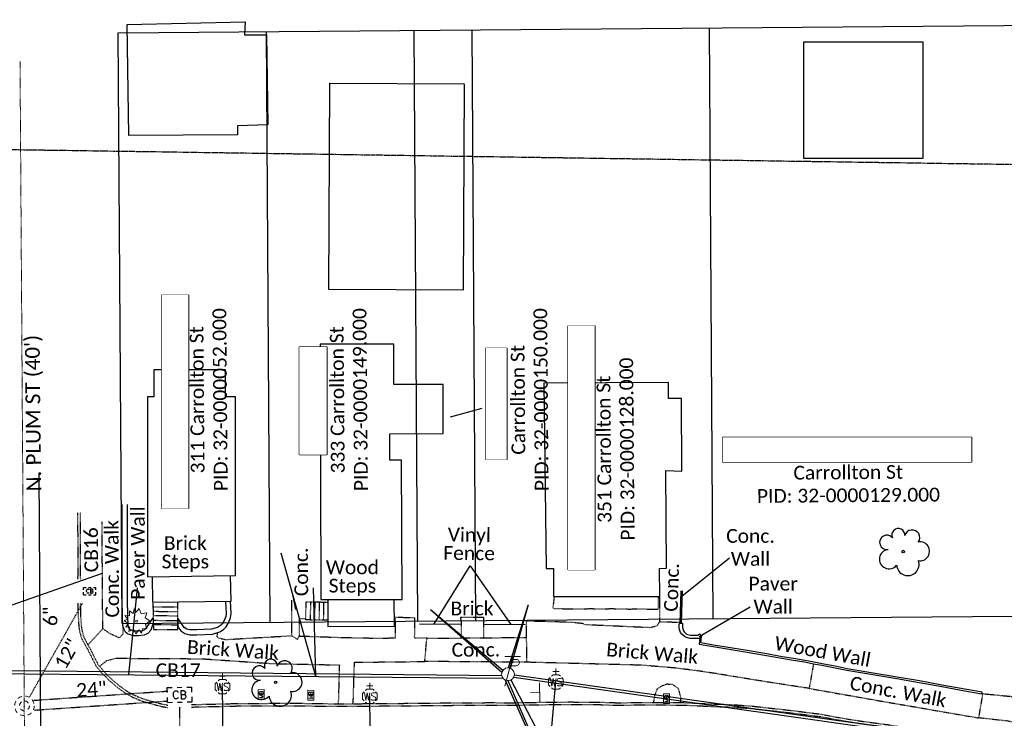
# Model space of a CAD drawing. Header units: feet. Extents: x 2296871 to 2305194, y 360020 to 364238.
# Tile 21 of 55: x 2302619 to 2302819, y 361008 to 361150. Entities that reach past the tile are written whole.
import ezdxf
from ezdxf.enums import TextEntityAlignment as Align

# ---------------------------------------------------------------- set-up
doc = ezdxf.new("R2010")
doc.units = ezdxf.units.FT
doc.header["$MEASUREMENT"] = 0
doc.set_wipeout_variables(frame=1)
for name, pattern in [('county', [1.4, 1, -0.1, 0.2, -0.1]), ('DGN Style 2', [0.017105, 0.010263, -0.006842]), ('drainage01', [1.6, 0.85, -0.75]), ('fenceex', [0]), ('OhDOT_USTN1', [0.055, 0.014, -0.041]), ('OhDOT_USTN5', [0.11, 0.055, -0.055]), ('ohelecex', [0]), ('ohteleex', [0]), ('rowex', [0]), ('waterex', [0])]:
    doc.linetypes.add(name, pattern=pattern)
doc.layers.add('ALLIGNMENT_NOPLOT', color=1, linetype='DGN Style 2', lineweight=13, plot=False)
for name, color, linetype in [('BD_X_Building', 231, 'Continuous'), ('BD_X_Porch_or_Deck', 7, 'Continuous'), ('CM_X_Wall', 254, 'Continuous'), ('DR_X_Cells', 121, 'Continuous'), ('DR_X_Storm_Sewer', 151, 'OhDOT_USTN5'), ('DR_X_Text', 7, 'Continuous'), ('DV_X_County_Line', 4, 'county'), ('DV_X_Property_Line', 7, 'Continuous'), ('PV_X_Curb', 120, 'OhDOT_USTN1'), ('PV_X_Steps', 120, 'OhDOT_USTN1'), ('PV_X_Text', 7, 'Continuous'), ('PV_X_Walk', 120, 'OhDOT_USTN5'), ('RD_X_Cells', 7, 'Continuous'), ('RD_X_Fence', 230, 'fenceex'), ('RD_X_Text', 7, 'Continuous'), ('RW_X_Fee_RW', 6, 'rowex'), ('RW_X_Text', 7, 'Continuous'), ('SN_X_Public', 3, 'Continuous'), ('SV_X_Text_Name', 7, 'Continuous'), ('SV_X_Text_Name_MASK', 7, 'Continuous'), ('TX_X_20', 7, 'Continuous'), ('UT_X_Electric_Cells', 1, 'Continuous'), ('UT_X_Overhead_Electric', 1, 'ohelecex'), ('UT_X_Overhead_Telecom', 30, 'ohteleex'), ('UT_X_Water', 133, 'waterex'), ('UT_X_Water_Cells', 131, 'Continuous'), ('UT_X_Water_Text', 7, 'Continuous'), ('VG_X_Cells', 3, 'Continuous'), ('VG_X_Flower_Bed', 3, 'OhDOT_USTN1')]:
    doc.layers.add(name, color=color, linetype=linetype)
doc.layers.add('DR_X_Storm_REMOVED', color=253, linetype='OhDOT_USTN1', plot=False)
doc.styles.add('Simplex Normal (0.14)', font='calibri.ttf', dxfattribs={"height": 0.14})
doc.styles.add('Straight-Normal', font='calibri.ttf', dxfattribs={"height": 0.14})

# ---------------------------------------------------------------- blocks, each defined once
blk = doc.blocks.new('GCB-X')
at = {"layer": 'DR_X_Cells', "color": 121, "linetype": 'Continuous'}
for p, q in [((-0.0625, 0.0375), (-0.0375, 0.0375)), ((-0.0625, 0.0125), (-0.0625, 0.0375)), ((-0.0125, 0.0375), (0.0125, 0.0375)), ((0.0227, 0.0195), (0.0067, 0.0195)), ((0.0067, 0.0195), (0.0067, -0.0205)), ((0.0067, 0.0013), (0.0243, 0.0013)), ((0.0375, 0.0375), (0.0625, 0.0375)), ((0.0625, 0.0125), (0.0625, 0.0375)), ((-0.0625, -0.0375), (-0.0625, -0.0125)), ((-0.0625, -0.0375), (-0.0375, -0.0375)), ((-0.0125, -0.0375), (0.0125, -0.0375)), ((0.0067, -0.0205), (0.0243, -0.0205)), ((0.0375, -0.0375), (0.0625, -0.0375)), ((0.0625, -0.0375), (0.0625, -0.0125))]:
    blk.add_line(p, q, dxfattribs=at)
at = {"layer": 'DR_X_Cells', "color": 121, "linetype": 'Continuous', "extrusion": (0, 0, -1)}
for centre, radius, start, end in [((-0.014, 0), 0.0458, 344.81071, 15.18929), ((0.0184, 0.0074), 0.0127, 21.56032, 158.43968), ((-0.0198, 0.0101), 0.00986, 106.99872, 243.17932), ((-0.0199, -0.0096), 0.0117, 112.0547, 247.9453)]:
    blk.add_arc(centre, radius, start, end, dxfattribs=at)
at = {"layer": 'DR_X_Cells', "color": 121, "linetype": 'Continuous'}
blk.add_arc((-0.0184, -0.0073), 0.0127, 201.56032, 338.43968, dxfattribs=at)
blk = doc.blocks.new('ODOT STORM CATCH BASIN SQUARE')
blk.add_blockref('GCB-X', (0, 0))
blk = doc.blocks.new('ODOT STORM MANHOLE')
at = {"layer": 'DR_X_Cells', "color": 151, "linetype": 'drainage01', "lineweight": 0, "ltscale": 0.05}
for radius in [0.1, 0.05]:
    blk.add_circle((0, 0), radius, dxfattribs=at)
at = {"layer": 'DR_X_Cells', "color": 151, "linetype": 'Continuous', "lineweight": 0}
blk.add_point((0, 0), dxfattribs=at)
blk = doc.blocks.new('TREE')
at = {"linetype": 'Continuous'}
blk.add_circle((0, 0), 0.012, dxfattribs=at)
for centre, radius, start, end in [((-0.0492, 0.1684), 0.0658, 354.0047, 205.97412), ((0.0913, 0.1415), 0.0776, 323.82996, 165.0376), ((-0.1655, 0.0932), 0.0735, 39.06254, 279.54124), ((-0.1427, -0.0774), 0.0987, 96.17219, 320.57371), ((0.173, 0.0018), 0.0957, 259.14531, 101.45961), ((0.0473, -0.1303), 0.1142, 184.94757, 19.45715)]:
    blk.add_arc(centre, radius, start, end, dxfattribs=at)
blk = doc.blocks.new('ODOT MISC MAILBOX')
at = {"color": 230, "linetype": 'Continuous', "lineweight": 13, "flags": 128}
blk.add_lwpolyline([(-0.1, 0.061), (0.1, 0.061), (0.1, -0.061), (-0.1, -0.061), (-0.1, 0.061)], close=True, dxfattribs=at)
for points in [[(-0.065, -0.04), (-0.065, 0.04), (-0.036, -0.04), (-0.008, 0.04), (-0.008, -0.04)], [(0.051, 0.003), (0.054, 0.007), (0.056, 0.009), (0.057, 0.01), (0.058, 0.012), (0.059, 0.014), (0.06, 0.016), (0.061, 0.02), (0.061, 0.022), (0.061, 0.025), (0.061, 0.029), (0.059, 0.032), (0.057, 0.034), (0.054, 0.037), (0.052, 0.038), (0.05, 0.039), (0.047, 0.04), (0.016, 0.04), (0.016, -0.04), (0.051, -0.04), (0.055, -0.037), (0.059, -0.034), (0.062, -0.029), (0.064, -0.024), (0.065, -0.018), (0.065, -0.014), (0.064, -0.01), (0.061, -0.005), (0.058, -0.001), (0.051, 0.003), (0.016, 0.003)]]:
    blk.add_lwpolyline(points, dxfattribs=at)
at = {"color": 230, "linetype": 'Continuous', "lineweight": 30}
blk.add_point((0, 0), dxfattribs=at)
blk = doc.blocks.new('SGN1P_anno')
at = {"layer": 'SN_X_Public', "color": 3, "linetype": 'Continuous', "lineweight": 0}
for p, q in [((0, 0), (-0.96, 0)), ((0, 0.96), (0, -0.96))]:
    blk.add_line(p, q, dxfattribs=at)
blk = doc.blocks.new('SHRUB')
at = {"layer": 'VG_X_Cells', "color": 3, "linetype": 'Continuous', "lineweight": 0, "flags": 128}
blk.add_lwpolyline([(-0.0042, 0.0905), (0.026, 0.1273), (0.0467, 0.0746), (0.1013, 0.0836), (0.0844, 0.033), (0.1317, 0.0032), (0.0888, -0.0335), (0.1013, -0.0792), (0.0637, -0.0757), (0.0474, -0.1214), (0.026, -0.0868), (-0.0079, -0.1277), (-0.0293, -0.0833), (-0.0803, -0.1048), (-0.0707, -0.0578), (-0.1113, -0.0619), (-0.0877, -0.0224), (-0.1261, 0.006), (-0.0892, 0.0192), (-0.1195, 0.0593), (-0.0729, 0.0538), (-0.0744, 0.1057), (-0.0367, 0.0773), (-0.0264, 0.1266), (-0.0042, 0.0905)], dxfattribs=at)
at = {"layer": 'VG_X_Cells', "color": 3, "linetype": 'Continuous', "lineweight": 0}
blk.add_circle((0, 0), 0.0115, dxfattribs=at)
blk = doc.blocks.new('WSS')
at = {"layer": 'UT_X_Water_Cells', "color": 133, "linetype": 'Continuous', "lineweight": 0}
for p, q in [((0.0318, 0.1058), (-0.0319, 0.1058)), ((0, 0.0741), (0, 0.1376)), ((0.0202, 0.0083), (0.0553, -0.0101))]:
    blk.add_line(p, q, dxfattribs=at)
at = {"layer": 'UT_X_Water_Cells', "color": 133, "linetype": 'Continuous', "lineweight": 0, "flags": 128}
for points in [[(-0.0588, 0.0448), (-0.0741, 0.0297), (-0.0741, -0.0296), (-0.059, -0.0447)], [(-0.0554, 0.0355), (-0.0413, -0.0408), (-0.0272, 0.0355), (-0.013, -0.0408), (0.0013, 0.0355)], [(0.0448, 0.0588), (0.0296, 0.0741), (-0.0297, 0.0741), (-0.0448, 0.059)], [(0.0588, -0.0447), (0.074, -0.0296), (0.074, 0.0297), (0.0588, 0.0448)], [(-0.045, -0.0587), (-0.0297, -0.074), (0.0296, -0.074), (0.0448, -0.0588)]]:
    blk.add_lwpolyline(points, dxfattribs=at)
at = {"layer": 'UT_X_Water_Cells', "color": 133, "linetype": 'Continuous', "lineweight": 0, "extrusion": (0, 0, -1)}
for centre, radius, start, end in [((-0.0277, 0.0195), 0.0135, 303.63245, 53.74127), ((-0.0388, -0.0047), 0.04, 61.34633, 118.65367), ((-0.0372, -0.0091), 0.0316, 235.60372, 316.33053), ((-0.0438, -0.0225), 0.017, 132.06416, 228.51167)]:
    blk.add_arc(centre, radius, start, end, dxfattribs=at)
blk = doc.blocks.new('ODOT Elec Tele Pole')
at = {"layer": 'UT_X_Electric_Cells', "linetype": 'Continuous', "lineweight": 13}
for p, q in [((0.0482, 0.18), (-0.0321, -0.12)), ((0.1282, 0.18), (-0.0318, 0.18)), ((0.0402, 0.15), (0.0827, 0.15)), ((0.0231, 0.0862), (0.0827, 0.0862))]:
    blk.add_line(p, q, dxfattribs=at)
at = {"layer": 'UT_X_Electric_Cells', "linetype": 'Continuous', "lineweight": 0}
blk.add_circle((0, 0), 0.065, dxfattribs=at)
at = {"layer": 'UT_X_Electric_Cells', "linetype": 'Continuous', "lineweight": 13, "extrusion": (0, 0, -1)}
blk.add_arc((-0.0833, 0.1181), 0.0319, 88.8767, 271.1233, dxfattribs=at)

msp = doc.modelspace()

# ---------------------------------------------------------------- linework, layer by layer
at = {"layer": 'ALLIGNMENT_NOPLOT'}
msp.add_lwpolyline([(2302618.61, 361141.06), (2302621.94, 360634.45)], dxfattribs=at)
at = {"layer": 'BD_X_Building', "flags": 128}
for points in [[(2302640.4, 361148.62), (2302664.34, 361149.12), (2302664.21, 361146.49), (2302668.64, 361146.5), (2302668.91, 361128.19), (2302662.77, 361128.03), (2302662.8, 361126.21), (2302640.68, 361126.05)], [(2302801.96, 361145.08), (2302801.96, 361121.39), (2302777.8, 361121.39), (2302777.8, 361145.08)], [(2302708.62, 361094.63), (2302681.33, 361094.76), (2302681.53, 361136.7), (2302708.82, 361136.56)], [(2302696.11, 361060.1), (2302693.72, 361060.09), (2302693.7, 361065.48), (2302704.57, 361065.52), (2302704.54, 361075.5), (2302694.56, 361075.46), (2302694.53, 361083.67), (2302679.59, 361083.65), (2302679.68, 361031.83), (2302696.21, 361031.8), (2302696.11, 361060.1)], [(2302645.77, 361072.99), (2302644.51, 361072.99), (2302644.48, 361036.41), (2302662.36, 361036.66), (2302662.38, 361072.98), (2302660.35, 361072.98), (2302660.36, 361078.45), (2302645.77, 361078.45), (2302645.77, 361072.99)], [(2302725.01, 361075.74), (2302725.46, 361038.07), (2302726.99, 361038.09), (2302726.99, 361032.38), (2302748.58, 361032.38), (2302748.5, 361038.13), (2302749.93, 361038.14), (2302749.79, 361058), (2302753.05, 361057.88), (2302752.97, 361072.62), (2302750.33, 361072.61), (2302750.31, 361075.87)]]:
    msp.add_lwpolyline(points, close=True, dxfattribs=at)
at = {"layer": 'BD_X_Porch_or_Deck'}
for points in [[(2302645.48, 361036.43), (2302645.54, 361031.29), (2302661.52, 361031.48), (2302661.37, 361036.65)], [(2302681.11, 361031.83), (2302681.11, 361026.29), (2302694.65, 361026.38), (2302694.63, 361031.8)]]:
    msp.add_lwpolyline(points, dxfattribs=at)
at = {"layer": 'CM_X_Wall', "flags": 128}
for points in [[(2302640.38, 361051.07), (2302640.38, 361041.07), (2302640.38, 361032.98), (2302640.38, 361031.87), (2302640.45, 361028.4), (2302640.52, 361026.61), (2302640.66, 361026.1), (2302640.84, 361025.8), (2302640.98, 361025.68), (2302641.73, 361025.41), (2302642.63, 361025.43), (2302643.56, 361025.54), (2302643.99, 361025.72), (2302644.31, 361026.07), (2302645.65, 361028.11), (2302645.68, 361027.02), (2302645.19, 361025.56), (2302644.58, 361024.89), (2302643.82, 361024.56), (2302642.7, 361024.43), (2302641.57, 361024.41), (2302640.46, 361024.8), (2302640.06, 361025.15), (2302639.73, 361025.7), (2302639.52, 361026.45), (2302639.45, 361028.37), (2302639.38, 361031.86), (2302639.38, 361032.98), (2302639.38, 361041.07), (2302639.38, 361051.07)], [(2302753.07, 361033.56), (2302752.88, 361026.98), (2302752.72, 361026.98), (2302752.91, 361033.56)], [(2302660.36, 361031.47), (2302660.48, 361028.98), (2302660.39, 361028.35), (2302659.99, 361027.38), (2302659.68, 361026.86), (2302659.3, 361026.5), (2302658.74, 361026.13), (2302657.53, 361025.77), (2302654.51, 361025.65), (2302653.13, 361025.66), (2302652.5, 361025.81), (2302651.94, 361026.15), (2302650.66, 361027.99), (2302650.64, 361026.27), (2302651.24, 361025.41), (2302652.11, 361024.87), (2302653.02, 361024.66), (2302654.52, 361024.65), (2302657.69, 361024.77), (2302659.17, 361025.21), (2302659.92, 361025.72), (2302660.46, 361026.23), (2302660.89, 361026.93), (2302661.36, 361028.09), (2302661.48, 361028.93), (2302661.36, 361031.48)], [(2302756.69, 361023.99), (2302756.54, 361022.74), (2302759.43, 361022.25), (2302765.87, 361021.19), (2302770.23, 361020.46), (2302773.35, 361019.9), (2302775.64, 361019.51), (2302777.94, 361019.11), (2302779.78, 361018.77), (2302781.5, 361018.46), (2302781.8, 361018.4), (2302784.15, 361017.94), (2302786.54, 361017.43), (2302790.6, 361016.76), (2302796.69, 361015.74), (2302801.23, 361014.95), (2302805.81, 361014.11), (2302810.87, 361013.21), (2302814, 361012.65), (2302814.06, 361012.95), (2302810.92, 361013.5), (2302805.86, 361014.41), (2302801.28, 361015.25), (2302796.74, 361016.04), (2302790.65, 361017.05), (2302786.59, 361017.73), (2302784.21, 361018.23), (2302781.86, 361018.7), (2302781.56, 361018.75), (2302779.83, 361019.07), (2302778, 361019.4), (2302775.69, 361019.81), (2302773.4, 361020.19), (2302770.28, 361020.76), (2302765.92, 361021.49), (2302759.48, 361022.55), (2302756.88, 361022.99), (2302757.03, 361024.29)]]:
    msp.add_lwpolyline(points, dxfattribs=at)
msp.add_lwpolyline([(2302756.61, 361024.83), (2302757.1, 361024.36), (2302756.77, 361024.03), (2302756.5, 361023.89), (2302755.52, 361023.88), (2302754.72, 361023.91), (2302753.98, 361024.08), (2302753.55, 361024.31), (2302753.03, 361024.78), (2302752.77, 361025.13), (2302752.56, 361025.7), (2302752.49, 361026.14), (2302752.52, 361026.86), (2302752.69, 361026.98), (2302753.2, 361026.98), (2302753.17, 361026.18), (2302753.22, 361025.87), (2302753.37, 361025.46), (2302753.53, 361025.24), (2302753.94, 361024.86), (2302754.21, 361024.72), (2302754.81, 361024.58), (2302755.53, 361024.55), (2302756.33, 361024.56), (2302756.36, 361024.58), (2302756.61, 361024.83)], close=True, dxfattribs=at)
at = {"layer": 'DR_X_Storm_REMOVED', "linetype": 'Continuous'}
for p, q in [((2302648.5, 361013.9), (2302649.5, 361013.92)), ((2302648.52, 361012.9), (2302648.5, 361013.9)), ((2302650.5, 361013.95), (2302651.5, 361013.97)), ((2302651.93, 361013.26), (2302651.29, 361013.24)), ((2302651.29, 361013.24), (2302651.32, 361011.64)), ((2302651.3, 361012.51), (2302652.01, 361012.53)), ((2302652.5, 361013.99), (2302653.5, 361014.01)), ((2302653.52, 361013.01), (2302653.5, 361014.01)), ((2302648.57, 361010.9), (2302648.55, 361011.9)), ((2302648.57, 361010.9), (2302649.57, 361010.92)), ((2302650.57, 361010.95), (2302651.57, 361010.97)), ((2302651.32, 361011.64), (2302652.02, 361011.66)), ((2302652.57, 361010.99), (2302653.57, 361011.01)), ((2302653.57, 361011.01), (2302653.54, 361012.01))]:
    msp.add_line(p, q, dxfattribs=at)
at = {"layer": 'DR_X_Storm_REMOVED', "flags": 128}
msp.add_lwpolyline([(2302651.4, 360982.87), (2302651.05, 361009.91)], dxfattribs=at)
at = {"layer": 'DR_X_Storm_REMOVED', "linetype": 'Continuous', "extrusion": (0, 0, -1)}
for centre, major_axis, start_param, end_param in [((2302651.59, 361012.47), (1.3, 1.3), 3.640109, 4.170315), ((2302650.29, 361012.74), (-0.359, 0.359), 5.852307, 8.241302), ((2302651.82, 361012.88), (0.279, 0.279), -0.510493, 1.866306), ((2302651.84, 361012.09), (0.332, 0.332), -0.42225, 1.949488)]:
    msp.add_ellipse(centre, major_axis=major_axis, ratio=1, start_param=start_param, end_param=end_param, dxfattribs=at)
at = {"layer": 'DR_X_Storm_REMOVED', "linetype": 'Continuous'}
msp.add_ellipse((2302650.3, 361012.15), major_axis=(-0.359, 0.359), ratio=1, start_param=1.183476, end_param=3.572471, dxfattribs=at)
at = {"layer": 'DR_X_Storm_Sewer', "flags": 128}
for points in [[(2302620.5, 361011.94), (2302631.33, 361031.08)], [(2302621.44, 361011.33), (2302648.6, 361013.2)], [(2302621.58, 361009.34), (2302648.73, 361011.2)]]:
    msp.add_lwpolyline(points, dxfattribs=at)
at = {"layer": 'DV_X_County_Line', "flags": 128}
msp.add_lwpolyline([(2304176, 361100.08), (2301489.76, 361139.8), (2300919.04, 361144.27)], dxfattribs=at)
at = {"layer": 'DV_X_Property_Line'}
for points in [[(2302668.57, 361147.15), (2302669.36, 361027.16)], [(2302698.57, 361147.4), (2302699.36, 361027.41)], [(2302710.37, 361147.5), (2302711.15, 361027.5)], [(2302758.56, 361147.91), (2302759.35, 361027.91)]]:
    msp.add_lwpolyline(points, dxfattribs=at)
at = {"layer": 'PV_X_Curb', "flags": 128}
for points in [[(2302630.3, 361049.4), (2302630.34, 361039.4), (2302630.34, 361036.96), (2302630.33, 361036.48), (2302630.31, 361036.34), (2302630.31, 361036.1), (2302630.34, 361035.96)], [(2302630.8, 361049.41), (2302630.84, 361039.4), (2302630.84, 361036.95), (2302630.83, 361036.45), (2302630.81, 361036.31), (2302630.81, 361036.17), (2302630.88, 361035.97), (2302630.87, 361035.96)], [(2302630.34, 361031.08), (2302630.34, 361031.08), (2302630.33, 361031), (2302630.37, 361030.95), (2302630.35, 361030.77), (2302630.36, 361030.1), (2302630.38, 361029.61), (2302630.39, 361028.72), (2302630.46, 361027.79), (2302630.54, 361026.36), (2302630.72, 361025.23), (2302631.13, 361023.85), (2302632.59, 361021.2), (2302633.34, 361019.68), (2302633.92, 361018.54), (2302633.98, 361018.43), (2302633.96, 361018.42), (2302634.98, 361017.21), (2302635.09, 361017), (2302635.78, 361016.29), (2302636.81, 361015.31), (2302637.5, 361014.7), (2302638.53, 361013.83), (2302639.87, 361012.88), (2302641.36, 361012.01), (2302643.35, 361011.17), (2302647.06, 361010.15), (2302648.51, 361009.87), (2302648.62, 361009.85), (2302648.71, 361009.86)], [(2302630.88, 361031.08), (2302630.85, 361030.75), (2302630.86, 361030.11), (2302630.88, 361029.63), (2302630.89, 361028.74), (2302630.96, 361027.82), (2302631.04, 361026.41), (2302631.21, 361025.34), (2302631.6, 361024.05), (2302633.04, 361021.43), (2302633.79, 361019.9), (2302634.37, 361018.77), (2302634.46, 361018.61), (2302635.39, 361017.49), (2302635.5, 361017.3), (2302636.14, 361016.64), (2302637.15, 361015.68), (2302637.82, 361015.08), (2302638.84, 361014.23), (2302640.14, 361013.3), (2302641.59, 361012.46), (2302643.52, 361011.65), (2302647.18, 361010.64), (2302648.59, 361010.36), (2302648.64, 361010.35), (2302648.7, 361010.36)], [(2302653.45, 361010.46), (2302653.95, 361010.47), (2302663.14, 361010.69), (2302673.15, 361010.73), (2302676.14, 361010.72), (2302678.08, 361010.67), (2302684.59, 361010.62), (2302692.64, 361010.68), (2302699.67, 361010.74), (2302709.67, 361010.84), (2302711.97, 361010.84), (2302714.53, 361010.86), (2302717.73, 361010.82), (2302718.62, 361010.84), (2302726.61, 361010.96), (2302730.42, 361010.99), (2302732.64, 361010.97), (2302735.95, 361010.97), (2302738.63, 361010.86), (2302739.94, 361010.84), (2302742.33, 361010.85), (2302743.72, 361010.91), (2302748.6, 361010.91), (2302751.54, 361010.86), (2302753.57, 361010.85), (2302756.98, 361010.69), (2302759.69, 361010.57), (2302762.56, 361010.48), (2302763.99, 361010.4), (2302766.45, 361010.22), (2302767.41, 361010.14), (2302768.95, 361009.97), (2302770.92, 361009.74), (2302773.45, 361009.48), (2302776.66, 361009.1), (2302779.59, 361008.72), (2302781.16, 361008.53), (2302782.21, 361008.34), (2302784.46, 361007.92), (2302785.3, 361007.77), (2302786.51, 361007.56), (2302787.9, 361007.34), (2302789.62, 361007.08), (2302794.87, 361006.38), (2302796.61, 361006.1), (2302796.86, 361006.05), (2302800.1, 361005.46), (2302809.09, 361003.69), (2302813.66, 361002.76), (2302816.99, 361001.98), (2302819.29, 361001.44), (2302819.62, 361001.34), (2302820.02, 361001.25), (2302823.88, 361000.33), (2302832.84, 360998.22), (2302836.64, 360997.19), (2302837.84, 360996.93), (2302838.89, 360996.6), (2302839.44, 360996.37), (2302844.34, 360994.86), (2302848.27, 360993.71), (2302851.06, 360992.81), (2302855.02, 360991.5), (2302859.53, 360990.04), (2302861.18, 360989.45), (2302862.81, 360988.8), (2302865.62, 360987.74), (2302869.44, 360986.21), (2302878.14, 360982.74), (2302882.65, 360980.92), (2302888.02, 360978.87), (2302893.3, 360976.9), (2302900.64, 360974.28), (2302904.41, 360972.95), (2302905.21, 360972.66), (2302907.1, 360972.03), (2302912.18, 360970.36), (2302914.34, 360969.66), (2302916.98, 360968.81), (2302921.01, 360967.67), (2302925.42, 360966.4), (2302927.34, 360965.84), (2302928.91, 360965.43), (2302931.86, 360964.72), (2302936.03, 360963.72), (2302938.96, 360963.03), (2302942.54, 360962.31), (2302948.25, 360961.27), (2302951.97, 360960.59), (2302953.65, 360960.37), (2302955.27, 360960.2), (2302959.6, 360959.64), (2302960.36, 360959.63), (2302961.81, 360959.78), (2302962.99, 360959.98), (2302963.99, 360960.17), (2302965.55, 360960.57), (2302966.65, 360961), (2302967.58, 360961.41), (2302968.73, 360962.04), (2302970.08, 360962.99), (2302971.58, 360964.45), (2302972.43, 360965.62), (2302973.98, 360967.56), (2302974.69, 360968.89), (2302975.21, 360970.21), (2302975.45, 360971.73), (2302975.67, 360972.86), (2302975.77, 360973.55), (2302975.82, 360973.97), (2302975.86, 360974.44), (2302975.89, 360975.16), (2302975.9, 360975.83), (2302975.93, 360976.22), (2302975.95, 360977.08), (2302975.92, 360979.4), (2302975.83, 360988.67), (2302975.8, 360994.84), (2302975.73, 361004.85), (2302975.74, 361007.92), (2302975.72, 361011)], [(2302653.46, 361009.96), (2302653.96, 361009.97), (2302663.15, 361010.19), (2302673.15, 361010.23), (2302676.14, 361010.22), (2302678.08, 361010.17), (2302684.59, 361010.12), (2302692.64, 361010.18), (2302699.67, 361010.24), (2302709.67, 361010.34), (2302711.97, 361010.34), (2302714.53, 361010.36), (2302717.73, 361010.32), (2302718.63, 361010.34), (2302726.62, 361010.46), (2302730.42, 361010.49), (2302732.64, 361010.47), (2302735.94, 361010.47), (2302738.61, 361010.36), (2302739.94, 361010.34), (2302742.34, 361010.35), (2302743.73, 361010.41), (2302748.6, 361010.41), (2302751.53, 361010.36), (2302753.56, 361010.35), (2302756.96, 361010.19), (2302759.67, 361010.07), (2302762.54, 361009.98), (2302763.96, 361009.9), (2302766.41, 361009.73), (2302767.36, 361009.64), (2302768.89, 361009.47), (2302770.87, 361009.24), (2302773.4, 361008.99), (2302776.6, 361008.61), (2302779.53, 361008.22), (2302781.09, 361008.04), (2302782.12, 361007.85), (2302784.37, 361007.43), (2302785.21, 361007.28), (2302786.43, 361007.07), (2302787.82, 361006.84), (2302789.55, 361006.58), (2302794.79, 361005.88), (2302796.53, 361005.6), (2302796.77, 361005.56), (2302800, 361004.97), (2302808.99, 361003.2), (2302813.55, 361002.27), (2302816.88, 361001.49), (2302819.15, 361000.96), (2302819.49, 361000.85), (2302819.91, 361000.76), (2302823.77, 360999.85), (2302832.71, 360997.73), (2302836.53, 360996.7), (2302837.71, 360996.45), (2302838.72, 360996.13), (2302839.27, 360995.9), (2302844.2, 360994.38), (2302848.12, 360993.23), (2302850.9, 360992.34), (2302854.86, 360991.03), (2302859.37, 360989.57), (2302861, 360988.98), (2302862.63, 360988.34), (2302865.44, 360987.28), (2302869.26, 360985.74), (2302877.95, 360982.28), (2302882.47, 360980.45), (2302887.84, 360978.4), (2302893.13, 360976.43), (2302900.48, 360973.81), (2302904.24, 360972.48), (2302905.05, 360972.19), (2302906.94, 360971.56), (2302912.02, 360969.89), (2302914.18, 360969.19), (2302916.84, 360968.33), (2302920.87, 360967.19), (2302925.28, 360965.92), (2302927.21, 360965.36), (2302928.78, 360964.94), (2302931.74, 360964.23), (2302935.91, 360963.23), (2302938.86, 360962.54), (2302942.44, 360961.82), (2302948.16, 360960.78), (2302951.89, 360960.1), (2302953.59, 360959.87), (2302955.21, 360959.7), (2302959.57, 360959.14), (2302960.38, 360959.13), (2302961.88, 360959.29), (2302963.07, 360959.49), (2302964.1, 360959.68), (2302965.7, 360960.09), (2302966.84, 360960.54), (2302967.81, 360960.96), (2302968.99, 360961.62), (2302970.4, 360962.61), (2302971.96, 360964.12), (2302972.83, 360965.31), (2302974.4, 360967.29), (2302975.14, 360968.68), (2302975.69, 360970.08), (2302975.94, 360971.64), (2302976.16, 360972.77), (2302976.26, 360973.48), (2302976.32, 360973.92), (2302976.36, 360974.42), (2302976.39, 360975.14), (2302976.4, 360975.81), (2302976.43, 360976.2), (2302976.45, 360977.08), (2302976.42, 360979.41), (2302976.33, 360988.67), (2302976.3, 360994.85), (2302976.23, 361004.85), (2302976.24, 361007.92), (2302976.22, 361011)]]:
    msp.add_lwpolyline(points, dxfattribs=at)
at = {"layer": 'PV_X_Steps', "flags": 128}
for points in [[(2302645.59, 361031.29), (2302645.7, 361025.72), (2302650.63, 361025.71), (2302650.69, 361031.35)], [(2302681.11, 361027.6), (2302676.67, 361027.65), (2302676.71, 361031.33), (2302681.11, 361031.28)], [(2302677.59, 361031.32), (2302677.56, 361027.64)], [(2302678.48, 361031.31), (2302678.43, 361027.63)], [(2302679.37, 361031.3), (2302679.33, 361027.62)], [(2302680.25, 361031.29), (2302680.21, 361027.61)], [(2302650.68, 361030.24), (2302645.61, 361030.27)], [(2302645.63, 361029.42), (2302650.67, 361029.33)], [(2302650.66, 361028.42), (2302645.65, 361028.51)], [(2302645.66, 361027.59), (2302650.65, 361027.5)], [(2302650.64, 361026.61), (2302645.68, 361026.66)]]:
    msp.add_lwpolyline(points, dxfattribs=at)
at = {"layer": 'PV_X_Text'}
msp.add_lwpolyline([(2302673.87, 361033.18), (2302674.56, 361029.75)], dxfattribs=at)
at = {"layer": 'PV_X_Walk', "flags": 128}
for points in [[(2302639.52, 361026.45), (2302639.51, 361024.78), (2302638.78, 361024), (2302636.96, 361024.82), (2302635.42, 361025.87), (2302635.35, 361035.86), (2302635.28, 361045.86), (2302635.27, 361047.55)], [(2302748.48, 361032.38), (2302748.48, 361027.27)], [(2302673.79, 361024.4), (2302673.79, 361031.78)], [(2302686.28, 361010.63), (2302686.54, 361019.06), (2302696.54, 361019.16), (2302700.83, 361019.21), (2302701.24, 361023.93), (2302698.76, 361023.96), (2302698.81, 361028.09), (2302694.78, 361028.13), (2302694.78, 361023.98), (2302692.4, 361023.86), (2302684.11, 361024.02), (2302675.27, 361024.33), (2302674.96, 361023.67), (2302673.88, 361024.39), (2302663.89, 361023.81), (2302660.45, 361023.61), (2302660.29, 361023.61), (2302658.89, 361023.96), (2302658.68, 361024.25), (2302658.7, 361025.07)], [(2302675.36, 361024.36), (2302675.36, 361027.95), (2302676.66, 361027.95)], [(2302712.83, 361024.02), (2302712.83, 361024.52), (2302712.83, 361025.61), (2302712.83, 361028.17), (2302708.04, 361028.17), (2302708.15, 361027.6), (2302708.21, 361027.06), (2302708.23, 361025.35), (2302708.21, 361023.99)], [(2302779.78, 361018.77), (2302778.89, 361013.74), (2302770.28, 361015.06), (2302769.85, 361015.13), (2302759.99, 361016.74), (2302756.35, 361017.3), (2302751.59, 361017.89), (2302745.02, 361018.45), (2302744.11, 361018.47), (2302742.01, 361018.53), (2302732.03, 361018.79), (2302731.52, 361018.8), (2302721.54, 361019.06), (2302721.51, 361024.09), (2302721.49, 361027.47), (2302727.88, 361027.31), (2302731.04, 361027.17), (2302732.89, 361026.98), (2302733.27, 361026.74), (2302733.95, 361026.71), (2302741.67, 361026.36), (2302746.56, 361026.14), (2302747.58, 361026.36), (2302748.12, 361026.57), (2302748.48, 361027.27), (2302752.73, 361027.21)], [(2302635.42, 361025.87), (2302632.4, 361022.58)], [(2302701.24, 361023.93), (2302711.24, 361024.01), (2302712.14, 361024.02), (2302721.51, 361024.09)], [(2302634.79, 361018.21), (2302636.2, 361019.38), (2302638.04, 361019.87), (2302648.04, 361019.81), (2302655.49, 361019.77), (2302665.46, 361019.09), (2302669.83, 361018.79), (2302679.82, 361018.58), (2302683.47, 361018.51), (2302683.24, 361010.63)], [(2302721.54, 361019.06), (2302711.55, 361019.13), (2302701.55, 361019.21), (2302700.83, 361019.21)], [(2302778.89, 361013.74), (2302784.62, 361012.74), (2302793.93, 361011.1), (2302803.71, 361009.41), (2302813.36, 361007.75), (2302813.37, 361007.82), (2302819.08, 361007.18), (2302819.11, 361007.2), (2302823.25, 361006.28), (2302828.28, 361005.17), (2302834.62, 361003.76)], [(2302813.37, 361007.82), (2302814.18, 361012.62)], [(2302814, 361012.65), (2302814.18, 361012.62), (2302814.19, 361012.68), (2302819.88, 361012.13), (2302819.9, 361012.09), (2302822.51, 361011.61)]]:
    msp.add_lwpolyline(points, dxfattribs=at)
at = {"layer": 'RD_X_Fence', "flags": 128}
for points in [[(2302699.77, 361026.87), (2302708.17, 361026.79)], [(2302712.88, 361026.8), (2302721.23, 361026.72)]]:
    msp.add_lwpolyline(points, dxfattribs=at)
at = {"layer": 'RD_X_Text'}
for points in [[(2302702.7, 361026.84), (2302710.05, 361038.66)], [(2302710.05, 361038.66), (2302718.27, 361026.74)]]:
    msp.add_lwpolyline(points, dxfattribs=at)
at = {"layer": 'RW_X_Fee_RW'}
for points in [[(2302638.57, 361146.9), (2302957.45, 361149.57)], [(2302639.36, 361026.9), (2302638.57, 361146.9)], [(2302639.36, 361026.9), (2302820.26, 361028.42)]]:
    msp.add_lwpolyline(points, dxfattribs=at)
at = {"layer": 'SV_X_Text_Name'}
msp.add_lwpolyline([(2302712.39, 361070.6), (2302705.98, 361068.81)], dxfattribs=at)
at = {"layer": 'SV_X_Text_Name_MASK'}
for points in [[(2302647.41, 361093.69), (2302652.82, 361093.69), (2302652.82, 361050.27), (2302647.41, 361050.27)], [(2302729.94, 361087.4), (2302735.35, 361087.4), (2302735.35, 361037.82), (2302729.94, 361037.82)], [(2302675.37, 361083.12), (2302680.91, 361083.12), (2302680.91, 361061.22), (2302675.37, 361061.22)], [(2302713.19, 361082.87), (2302717.47, 361082.87), (2302717.47, 361060.22), (2302713.19, 361060.22)], [(2302761.34, 361064.75), (2302811.84, 361064.75), (2302811.84, 361059.71), (2302761.34, 361059.71)]]:
    msp.add_lwpolyline(points, close=True, dxfattribs=at)
at = {"layer": 'TX_X_20'}
for points in [[(2302753.04, 361032.49), (2302762.72, 361040.26)], [(2302756.52, 361024.3), (2302766.9, 361030.3)]]:
    msp.add_lwpolyline(points, dxfattribs=at)
at = {"layer": 'UT_X_Overhead_Electric', "ltscale": 0.8, "flags": 128}
for points in [[(2302607.65, 361027.49), (2302635.33, 361037.16)], [(2302717.81, 361017.96), (2302721.9, 361030.8)], [(2302701.98, 361029.78), (2302716.7, 361017.43)], [(2302596.95, 361017.61), (2302716.45, 361016.37)], [(2302719.02, 361016.51), (2302816.59, 361002.73)], [(2302717.18, 361015.45), (2302738.33, 360967.82)]]:
    msp.add_lwpolyline(points, dxfattribs=at)
at = {"layer": 'UT_X_Overhead_Telecom', "ltscale": 0.77, "flags": 128}
for points in [[(2302678.7, 361016.16), (2302671.65, 361041.22)], [(2302640.7, 361016.52), (2302642.47, 361034.2)], [(2302678.7, 361016.16), (2302678.21, 361034.14)], [(2302718.23, 361017.83), (2302721.9, 361030.8)], [(2302701.98, 361029.78), (2302716.5, 361017.04)], [(2302596.84, 361016.94), (2302716.73, 361015.8)], [(2302717.72, 361015.33), (2302738.33, 360967.82)], [(2302718.31, 361015.47), (2302743.27, 360967.55)], [(2302718.88, 361016.02), (2302816.79, 361002.18)]]:
    msp.add_lwpolyline(points, dxfattribs=at)
at = {"layer": 'UT_X_Water', "flags": 128}
msp.add_lwpolyline([(2302622.97, 360985.94), (2302623.01, 360992.87), (2302622.85, 361004.12), (2302622.52, 361057.46)], dxfattribs=at)
at = {"layer": 'UT_X_Water'}
for points in [[(2302724.92, 360986.92), (2302727.46, 361015.05)], [(2302660.05, 360986.4), (2302659.73, 361014.1)], [(2302689.96, 360986.74), (2302689.66, 361012.14)]]:
    msp.add_lwpolyline(points, dxfattribs=at)
at = {"layer": 'VG_X_Flower_Bed', "flags": 128}
for points in [[(2302727.09, 361032.38), (2302726.84, 361030.07), (2302727.02, 361029.98), (2302728.55, 361029.95), (2302730.4, 361029.89), (2302732.37, 361029.92), (2302734.51, 361029.95), (2302736.47, 361029.92), (2302738.89, 361029.95), (2302740.9, 361029.9), (2302742.34, 361029.87), (2302742.52, 361029.87), (2302744.46, 361029.91), (2302746.31, 361029.86), (2302748.3, 361029.85), (2302748.32, 361032.38)], [(2302752.75, 361010.85), (2302752.89, 361011.74), (2302752.37, 361013.69), (2302751.16, 361014.55), (2302749.96, 361014.58), (2302748.88, 361014.21), (2302747.98, 361013.57), (2302747.52, 361012.42), (2302747.27, 361010.91)]]:
    msp.add_lwpolyline(points, dxfattribs=at)

# ---------------------------------------------------------------- block references
at = {"layer": 'DR_X_Cells', "xscale": 20, "yscale": 20, "rotation": 359.9011810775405}
msp.add_blockref('ODOT STORM CATCH BASIN SQUARE', (2302632.78, 361033.52), dxfattribs=at)
at = {"layer": 'DR_X_Cells', "xscale": 20, "yscale": 20, "zscale": 20}
msp.add_blockref('ODOT STORM MANHOLE', (2302619.51, 361010.2), dxfattribs=at)
at = {"layer": 'RD_X_Cells', "xscale": 10.00000000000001, "yscale": 10.00000000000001, "zscale": 10.00000000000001}
for p, rotation in [((2302667.61, 361012.49), 90.22332327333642), ((2302677.68, 361012.37), 88.42402089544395), ((2302749.93, 361011.66), 88.96595570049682)]:
    msp.add_blockref('ODOT MISC MAILBOX', p, dxfattribs=dict(at, rotation=rotation))
at = {"layer": 'SN_X_Public', "xscale": 1.999999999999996, "yscale": 1.999999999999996, "zscale": 1.999999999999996, "rotation": 0.8870666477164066}
msp.add_blockref('SGN1P_anno', (2302724.18, 361012.96), dxfattribs=at)
at = {"layer": 'UT_X_Electric_Cells', "xscale": 20.00000000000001, "yscale": 20.00000000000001, "zscale": 20.00000000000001}
msp.add_blockref('ODOT Elec Tele Pole', (2302717.73, 361016.63), dxfattribs=at)
at = {"layer": 'UT_X_Water_Cells', "xscale": 20, "yscale": 20}
for p in [(2302659.73, 361014.1), (2302727.46, 361015.05), (2302689.66, 361012.14)]:
    msp.add_blockref('WSS', p, dxfattribs=at)
at = {"layer": 'VG_X_Cells', "xscale": 20, "yscale": 20, "zscale": 20}
for name, p in [('TREE', (2302797.99, 361041.55)), ('SHRUB', (2302642.31, 361027.4)), ('TREE', (2302670.52, 361015))]:
    msp.add_blockref(name, p, dxfattribs=at)

# ---------------------------------------------------------------- texts
at = {"layer": 'DR_X_Text', "char_height": 2.8, "attachment_point": 5, "style": 'Simplex Normal (0.14)'}
for s, insert, rotation in [('CB16', (2302633.07, 361041.9), 90.4019), ('12"', (2302628.15, 361020.78), 60.5059), ('24"', (2302633.11, 361013.57), 3.9234)]:
    msp.add_mtext(s, dxfattribs=dict(at, insert=insert, rotation=rotation))
at = {"layer": 'DR_X_Text', "insert": (2302650.73, 361017.43), "char_height": 2.8, "attachment_point": 5, "style": 'Simplex Normal (0.14)'}
msp.add_mtext('CB17', dxfattribs=at)
at = {"layer": 'PV_X_Text', "char_height": 2.8, "width": 23.4667, "attachment_point": 5, "style": 'Straight-Normal'}
for s, insert, rotation in [('Conc. Walk', (2302637.29, 361038.04), 90.4019), ('Conc.', (2302675.72, 361037.41), 90.4358), ('Conc.', (2302750.95, 361034.27), 88.3328), ('Brick Walk', (2302661.88, 361021.55), 356.1155), ('Conc.', (2302711.2, 361021.59), 0.4358), ('Brick Walk', (2302747.02, 361020.9), 355.1783), ('Conc. Walk', (2302796.97, 361013.07), 349.308)]:
    msp.add_mtext(s, dxfattribs=dict(at, insert=insert, rotation=rotation))
at = {"layer": 'PV_X_Text', "char_height": 2.8, "width": 26.6038, "attachment_point": 5, "line_spacing_factor": 0.8, "style": 'Straight-Normal'}
for s, insert in [('Brick\\PSteps', (2302652.18, 361041.04)), ('Wood\\PSteps', (2302686.11, 361036.13))]:
    msp.add_mtext(s, dxfattribs=dict(at, insert=insert))
at = {"layer": 'PV_X_Text', "insert": (2302710.41, 361029.97), "char_height": 2.8, "width": 23.4667, "attachment_point": 5, "style": 'Straight-Normal'}
msp.add_mtext('Brick', dxfattribs=at)
at = {"layer": 'RD_X_Text', "insert": (2302709.85, 361043.07), "char_height": 2.8, "width": 54.0089, "attachment_point": 5, "rotation": 359.4106, "line_spacing_factor": 0.8, "style": 'Straight-Normal'}
msp.add_mtext('Vinyl\\PFence', dxfattribs=at)
at = {"layer": 'RW_X_Text', "style": 'Simplex Normal (0.14)'}
msp.add_text("N. PLUM ST (40')", height=3, rotation=90.6098, dxfattribs=at).set_placement((2302621.25, 361069.66), align=Align.MIDDLE_CENTER)
at = {"layer": 'SV_X_Text_Name', "char_height": 2.8, "width": 77.9146, "attachment_point": 5, "style": 'Simplex Normal (0.14)'}
for s, insert, rotation in [('McKinney Family Trust\\P311 Carrollton St\\P\\pxqc;PID: 32-0000052.000', (2302654.59, 361072.36), 90.4791), ('Kyle Priano\\P333 Carrollton St\\P\\pxqc;PID: 32-0000149.000', (2302683.06, 361072.36), 90.4791), ('Kyle Priano\\PCarrollton St\\P\\pxqc;PID: 32-0000150.000', (2302719.77, 361072.36), 90.4791), ('Gregory & Nancy Mahoney\\P351 Carrollton St\\P\\pxqc;PID: 32-0000128.000', (2302737.24, 361062.31), 90.4791), ('Gregory & Nancy Mahoney\\PCarrollton St\\P\\pxqc;PID: 32-0000129.000', (2302786.84, 361057.62), 0.4791)]:
    msp.add_mtext(s, dxfattribs=dict(at, insert=insert, rotation=rotation))
at = {"layer": 'TX_X_20', "char_height": 2.8, "width": 23.4667, "attachment_point": 5, "style": 'Straight-Normal'}
for s, insert, rotation in [('Paver Wall', (2302642.56, 361041.22), 90), ('Wood Wall', (2302781.63, 361021.22), 349.6322)]:
    msp.add_mtext(s, dxfattribs=dict(at, insert=insert, rotation=rotation))
for s, insert in [('Conc.\\PWall', (2302766.98, 361042.37)), ('Paver\\PWall', (2302771.58, 361032.67))]:
    msp.add_mtext(s, dxfattribs=dict(at, insert=insert))
at = {"layer": 'UT_X_Water_Text', "insert": (2302624.8, 361028.38), "char_height": 2.8, "attachment_point": 5, "rotation": 90.3592, "style": 'Simplex Normal (0.14)'}
msp.add_mtext('6"', dxfattribs=at)

# ---------------------------------------------------------------- next in the draw order: wipeouts: each hides what was drawn before it
for points in [[(2302647.41, 361093.69), (2302652.82, 361093.69), (2302652.82, 361050.27), (2302647.41, 361050.27)], [(2302729.94, 361087.4), (2302735.35, 361087.4), (2302735.35, 361037.82), (2302729.94, 361037.82)], [(2302675.37, 361083.12), (2302680.91, 361083.12), (2302680.91, 361061.22), (2302675.37, 361061.22)], [(2302713.19, 361082.87), (2302717.47, 361082.87), (2302717.47, 361060.22), (2302713.19, 361060.22)], [(2302761.34, 361064.75), (2302811.84, 361064.75), (2302811.84, 361059.71), (2302761.34, 361059.71)]]:
    msp.add_wipeout(points).dxf.layer = 'SV_X_Text_Name_MASK'

doc.saveas('drawing.dxf')
